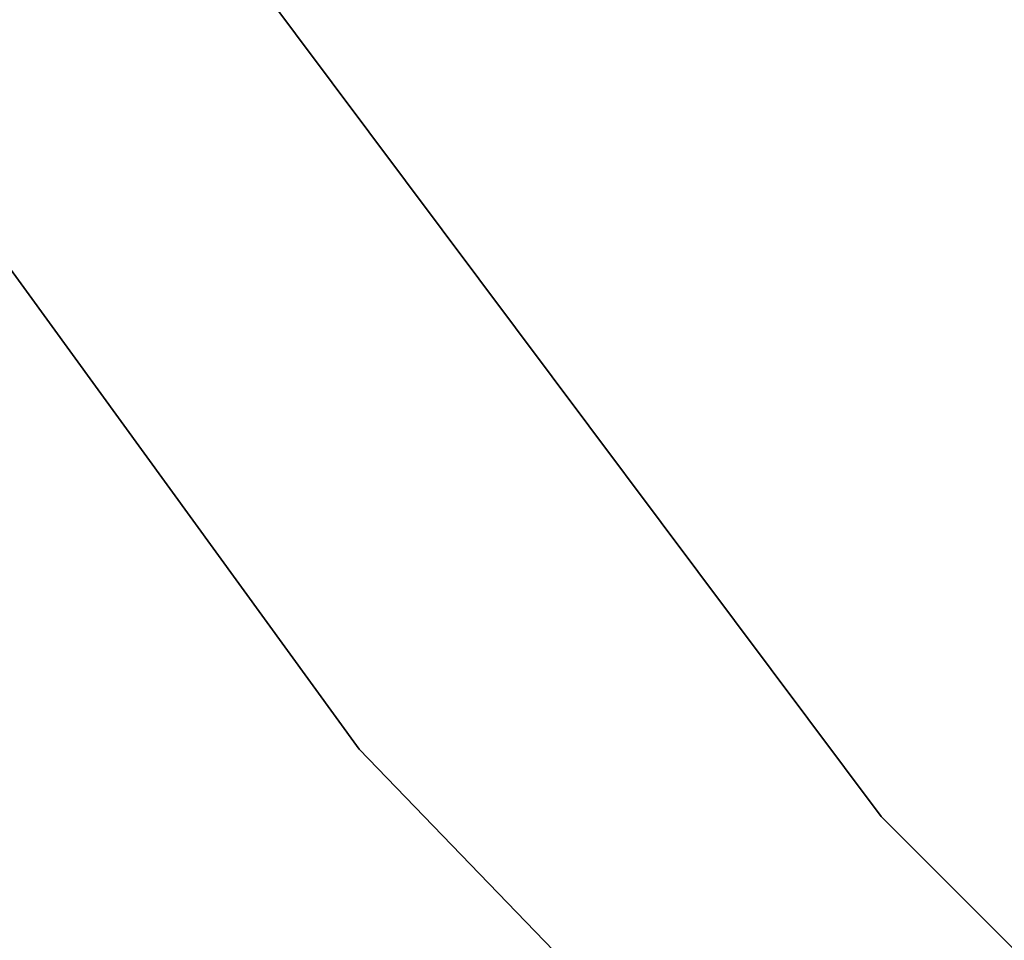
# Model space of a CAD drawing. Header units: millimetres. Extents: x -150 to 150, y -150 to 150.
# Tile 34 of 222: x -81.87 to -77.7, y -68.3 to -64.4. Entities that reach past the tile are written whole.
import ezdxf

# ---------------------------------------------------------------- set-up
doc = ezdxf.new("R2010")
doc.units = ezdxf.units.MM
doc.header["$LTSCALE"] = 25.4
doc.layers.get('0').update_dxf_attribs({"true_color": 0xff5454})

# ---------------------------------------------------------------- blocks, each defined once
blk = doc.blocks.new('CAMELEON-CANOPY-A-8566-8564-8565-8563.STL#2')
at = {"color": 0}
mesh = blk.add_polyface(dxfattribs=at)
corners = [(-80.5583, -54.9237, 4.3729), (-71.4726, -66.3168, 11.3729), (-71.4726, -66.3168, 4.3729), (-80.5583, -54.9237, 11.3729)]
mesh.append_faces([[corners[k] for k in face] for face in [(0, 1, 2), (1, 0, 3)]], dxfattribs={"vtx0": -1, "color": 0})
mesh = blk.add_polyface(dxfattribs=at)
corners = [(-89.045, -55.6415, 23.6822), (-80.4347, -67.4927, 17.1822), (-80.4347, -67.4927, 23.6822), (-89.045, -55.6415, 17.1822)]
mesh.append_faces([[corners[k] for k in face] for face in [(0, 1, 2), (1, 0, 3)]], dxfattribs={"vtx0": -1, "color": 0})
mesh = blk.add_polyface(dxfattribs=at)
corners = [(-81.7976, -55.7687, 11.3729), (-72.5721, -67.3371, 4.3729), (-72.5721, -67.3371, 11.3729), (-81.7976, -55.7687, 4.3729)]
mesh.append_faces([[corners[k] for k in face] for face in [(0, 1, 2), (1, 0, 3)]], dxfattribs={"vtx0": -1, "color": 0})
mesh = blk.add_polyface(dxfattribs=at)
corners = [(-87.0697, -55.9563, 17.1822), (-78.2201, -67.7781, 19.1822), (-78.2201, -67.7781, 17.1822), (-87.0697, -55.9563, 19.1822)]
mesh.append_faces([[corners[k] for k in face] for face in [(0, 1, 2), (1, 0, 3)]], dxfattribs={"vtx0": -1, "color": 0})
mesh = blk.add_polyface(dxfattribs=at)
corners = [(-87.0697, -55.9563, 20.6822), (-78.2201, -67.7781, 23.6822), (-78.2201, -67.7781, 20.6822), (-87.0697, -55.9563, 23.6822)]
mesh.append_faces([[corners[k] for k in face] for face in [(0, 1, 2), (1, 0, 3)]], dxfattribs={"vtx0": -1, "color": 0})
mesh = blk.add_polyface(dxfattribs=at)
corners = [(-89.8009, -65.2442, 16.8729), (-79.8467, -77.1071, 2.8729), (-79.8467, -77.1071, 16.8729), (-89.8009, -65.2442, 2.8729)]
mesh.append_faces([[corners[k] for k in face] for face in [(0, 1, 2), (1, 0, 3)]], dxfattribs={"vtx0": -1, "color": 0})
mesh = blk.add_polyface(dxfattribs=at)
corners = [(-80.4347, -67.4927, 23.6822), (-70.2587, -78.0302, 17.1822), (-70.2587, -78.0302, 23.6822), (-80.4347, -67.4927, 17.1822)]
mesh.append_faces([[corners[k] for k in face] for face in [(0, 1, 2), (1, 0, 3)]], dxfattribs={"vtx0": -1, "color": 0})
mesh = blk.add_polyface(dxfattribs=at)
corners = [(-78.2201, -67.7781, 17.1822), (-67.7781, -78.2201, 19.1822), (-67.7781, -78.2201, 17.1822), (-78.2201, -67.7781, 19.1822)]
mesh.append_faces([[corners[k] for k in face] for face in [(0, 1, 2), (1, 0, 3)]], dxfattribs={"vtx0": -1, "color": 0})
mesh = blk.add_polyface(dxfattribs=at)
corners = [(-78.2201, -67.7781, 20.6822), (-67.7781, -78.2201, 23.6822), (-67.7781, -78.2201, 20.6822), (-78.2201, -67.7781, 23.6822)]
mesh.append_faces([[corners[k] for k in face] for face in [(0, 1, 2), (1, 0, 3)]], dxfattribs={"vtx0": -1, "color": 0})

msp = doc.modelspace()

# ---------------------------------------------------------------- block references
at = {"color": 250, "true_color": 0x262626}
msp.add_blockref('CAMELEON-CANOPY-A-8566-8564-8565-8563.STL#2', (0, 0), dxfattribs=at)

doc.saveas('drawing.dxf')
